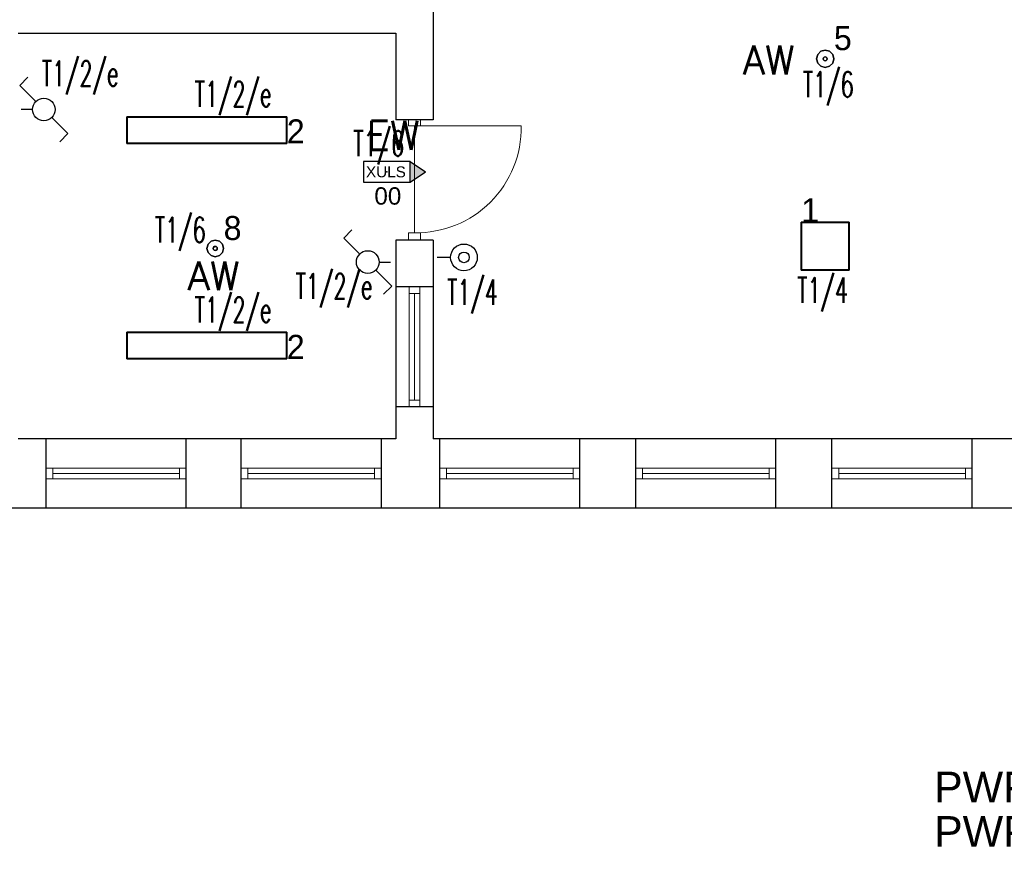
# Model space of a CAD drawing. Header units: millimetres. Extents: x 2260 to 32334, y -33324 to 11762.
# Tile 37 of 79: x 4820 to 5558, y 6042 to 6667. Entities that reach past the tile are written whole.
import ezdxf
from ezdxf.enums import TextEntityAlignment as Align

# ---------------------------------------------------------------- set-up
doc = ezdxf.new("R2010")
doc.units = ezdxf.units.MM
for name, color, linetype in [('_HYBRYD_EW_AT', 1, 'Continuous'), ('DLX_BLD0_LUM', 142, 'Continuous'), ('DLX_BLD0_LUMKEY_IDX', 142, 'Continuous'), ('DLX_BLD1_LUM', 142, 'Continuous'), ('DLX_BLD1_LUMKEY_IDX', 142, 'Continuous'), ('EL_OS_Adres_Opraw', 7, 'Continuous'), ('EL_OSPRZĘT OŚW.', 142, 'Continuous')]:
    doc.layers.add(name, color=color, linetype=linetype)
doc.layers.add('stolarka', color=3, linetype='Continuous', lineweight=9)
doc.layers.add('ściany nośne', color=1, linetype='Continuous', lineweight=25)
doc.styles.add('ADESK1', font='romans', dxfattribs={"oblique": 15})
doc.styles.add('KO', font='simplex.shx')
doc.styles.get("Standard").update_dxf_attribs({"font": 'arial.ttf'})
doc.styles.add('TableTextStyle', font='txt')

# ---------------------------------------------------------------- blocks, each defined once
blk = doc.blocks.new('lacznik schodowy')
at = {"layer": 'EL_OSPRZĘT OŚW.'}
for p, q in [((-350.3, 180.3), (-289.2, 241.4)), ((-230.1, 60.1), (-350.3, 180.3)), ((-85, 0), (0, 0)), ((-109.9, -60.1), (10.3, -180.3)), ((10.3, -180.3), (-50.8, -241.4))]:
    blk.add_line(p, q, dxfattribs=at)
blk.add_circle((-170, 0), 85, dxfattribs=at)
blk = doc.blocks.new('A$C03E74D84')
at = {"ltscale": 0.5}
blk.add_circle((0.2, 0.2, -66), 0.2, dxfattribs=at)
blk = doc.blocks.new('zw$16AD')
at = {"layer": 'EL_OSPRZĘT OŚW.'}
blk.add_line((200, 100), (300, 100), dxfattribs=at)
blk.add_ellipse((100, 100), major_axis=(70.7, 70.7), ratio=1, start_param=0.785398, end_param=7.068583, dxfattribs=at)
at = {"layer": 'EL_OSPRZĘT OŚW.', "xscale": 200, "yscale": 200, "rotation": 90}
blk.add_blockref('A$C03E74D84', (140, 60, 66), dxfattribs=at)
blk = doc.blocks.new('XULS_AT')
at = {"layer": '_HYBRYD_EW_AT'}
h = blk.add_hatch(color=256, dxfattribs=at)
h.dxf.hatch_style = 1
h.paths.add_polyline_path([(-174.5, -77.5), (-174.5, 77.5), (175.5, 77.5), (175.5, 77.5), (288.4, 0.1), (175.5, -77.5), (175.5, -77.5)])
h.paths.add_polyline_path([(175.5, 77.5), (175.5, 77.5), (-174.5, 77.5), (-174.5, -77.5), (175.5, -77.5)], flags=17)
blk.add_point((0.5, 0))
for p in [(175.5, 77.5), (175.5, -77.5)]:
    blk.add_line(p, (288.4, 0.1), dxfattribs=at)
blk.add_lwpolyline([(175.5, 77.5), (-174.5, 77.5), (-174.5, -77.5), (175.5, -77.5)], close=True, dxfattribs=at)
blk.add_text('XULS', height=81.9, dxfattribs=at).set_placement((-156.8, -41.2))

msp = doc.modelspace()

# ---------------------------------------------------------------- linework, layer by layer
at = {"layer": 'DLX_BLD0_LUM'}
for points in [[(5417.76, 6641.335, 0), (5420.14, 6643.714, 0)], [(5420.14, 6643.714, 0), (5417.76, 6641.335, 0)], [(5420.14, 6643.714, 0), (5417.76, 6641.335, 0)], [(5417.76, 6641.335, 0), (5420.14, 6643.714, 0)], [(5420.14, 6643.714, 0), (5423.39, 6644.585, 0)], [(5423.39, 6644.585, 0), (5420.14, 6643.714, 0)], [(5423.39, 6644.585, 0), (5420.14, 6643.714, 0)], [(5420.14, 6643.714, 0), (5423.39, 6644.585, 0)], [(5420.14, 6643.714, 0), (5420.14, 6643.714, 0)], [(5420.14, 6643.714, 0), (5420.14, 6643.714, 0)], [(5423.39, 6644.585, 0), (5423.39, 6644.585, 0)], [(5423.39, 6644.585, 0), (5426.639, 6643.714, 0)], [(5426.639, 6643.714, 0), (5423.39, 6644.585, 0)], [(5423.39, 6644.585, 0), (5423.39, 6644.585, 0)], [(5426.639, 6643.714, 0), (5423.39, 6644.585, 0)], [(5423.39, 6644.585, 0), (5426.639, 6643.714, 0)], [(5426.639, 6643.714, 0), (5426.639, 6643.714, 0)], [(5426.639, 6643.714, 0), (5429.019, 6641.335, 0)], [(5429.019, 6641.335, 0), (5426.639, 6643.714, 0)], [(5426.639, 6643.714, 0), (5426.639, 6643.714, 0)], [(5429.019, 6641.335, 0), (5426.639, 6643.714, 0)], [(5426.639, 6643.714, 0), (5429.019, 6641.335, 0)], [(5416.889, 6638.085, 0), (5417.76, 6641.335, 0)], [(5417.76, 6641.335, 0), (5416.889, 6638.085, 0)], [(5417.76, 6641.335, 0), (5416.889, 6638.085, 0)], [(5416.889, 6638.085, 0), (5417.76, 6641.335, 0)], [(5417.76, 6634.835, 0), (5416.889, 6638.085, 0)], [(5416.889, 6638.085, 0), (5416.889, 6638.085, 0)], [(5416.889, 6638.085, 0), (5417.76, 6634.835, 0)], [(5416.889, 6638.085, 0), (5416.889, 6638.085, 0)], [(5416.889, 6638.085, 0), (5417.76, 6634.835, 0)], [(5417.76, 6634.835, 0), (5416.889, 6638.085, 0)], [(5417.76, 6641.335, 0), (5417.76, 6641.335, 0)], [(5417.76, 6641.335, 0), (5417.76, 6641.335, 0)], [(5422.09, 6638.835, 0), (5421.89, 6638.085, 0)], [(5421.89, 6638.085, 0), (5422.09, 6638.835, 0)], [(5421.89, 6638.085, 0), (5422.09, 6637.335, 0)], [(5422.09, 6637.335, 0), (5421.89, 6638.085, 0)], [(5422.64, 6639.384, 0), (5422.09, 6638.835, 0)], [(5422.09, 6638.835, 0), (5422.64, 6639.384, 0)], [(5422.09, 6637.335, 0), (5422.64, 6636.786, 0)], [(5422.64, 6636.786, 0), (5422.09, 6637.335, 0)], [(5423.39, 6639.585, 0), (5422.64, 6639.384, 0)], [(5422.64, 6639.384, 0), (5423.39, 6639.585, 0)], [(5422.64, 6636.786, 0), (5423.39, 6636.585, 0)], [(5423.39, 6636.585, 0), (5422.64, 6636.786, 0)], [(5424.139, 6639.384, 0), (5423.39, 6639.585, 0)], [(5423.39, 6639.585, 0), (5424.139, 6639.384, 0)], [(5423.39, 6636.585, 0), (5424.139, 6636.786, 0)], [(5424.139, 6636.786, 0), (5423.39, 6636.585, 0)], [(5424.689, 6638.835, 0), (5424.139, 6639.384, 0)], [(5424.139, 6639.384, 0), (5424.689, 6638.835, 0)], [(5424.139, 6636.786, 0), (5424.689, 6637.335, 0)], [(5424.689, 6637.335, 0), (5424.139, 6636.786, 0)], [(5424.889, 6638.085, 0), (5424.689, 6638.835, 0)], [(5424.689, 6638.835, 0), (5424.889, 6638.085, 0)], [(5424.689, 6637.335, 0), (5424.889, 6638.085, 0)], [(5424.889, 6638.085, 0), (5424.689, 6637.335, 0)], [(5429.019, 6641.335, 0), (5429.019, 6641.335, 0)], [(5429.019, 6641.335, 0), (5429.89, 6638.085, 0)], [(5429.89, 6638.085, 0), (5429.019, 6641.335, 0)], [(5429.019, 6641.335, 0), (5429.019, 6641.335, 0)], [(5429.89, 6638.085, 0), (5429.019, 6641.335, 0)], [(5429.019, 6641.335, 0), (5429.89, 6638.085, 0)], [(5429.89, 6638.085, 0), (5429.019, 6634.835, 0)], [(5429.019, 6634.835, 0), (5429.89, 6638.085, 0)], [(5429.019, 6634.835, 0), (5429.89, 6638.085, 0)], [(5429.89, 6638.085, 0), (5429.019, 6634.835, 0)], [(5429.89, 6638.085, 0), (5429.89, 6638.085, 0)], [(5429.89, 6638.085, 0), (5429.89, 6638.085, 0)], [(5420.14, 6632.456, 0), (5417.76, 6634.835, 0)], [(5417.76, 6634.835, 0), (5417.76, 6634.835, 0)], [(5417.76, 6634.835, 0), (5420.14, 6632.456, 0)], [(5417.76, 6634.835, 0), (5417.76, 6634.835, 0)], [(5417.76, 6634.835, 0), (5420.14, 6632.456, 0)], [(5420.14, 6632.456, 0), (5417.76, 6634.835, 0)], [(5423.39, 6631.585, 0), (5420.14, 6632.456, 0)], [(5420.14, 6632.456, 0), (5420.14, 6632.456, 0)], [(5420.14, 6632.456, 0), (5423.39, 6631.585, 0)], [(5420.14, 6632.456, 0), (5420.14, 6632.456, 0)], [(5420.14, 6632.456, 0), (5423.39, 6631.585, 0)], [(5423.39, 6631.585, 0), (5420.14, 6632.456, 0)], [(5426.639, 6632.456, 0), (5423.39, 6631.585, 0)], [(5423.39, 6631.585, 0), (5426.639, 6632.456, 0)], [(5423.39, 6631.585, 0), (5426.639, 6632.456, 0)], [(5426.639, 6632.456, 0), (5423.39, 6631.585, 0)], [(5423.39, 6631.585, 0), (5423.39, 6631.585, 0)], [(5423.39, 6631.585, 0), (5423.39, 6631.585, 0)], [(5429.019, 6634.835, 0), (5426.639, 6632.456, 0)], [(5426.639, 6632.456, 0), (5429.019, 6634.835, 0)], [(5426.639, 6632.456, 0), (5429.019, 6634.835, 0)], [(5429.019, 6634.835, 0), (5426.639, 6632.456, 0)], [(5426.639, 6632.456, 0), (5426.639, 6632.456, 0)], [(5426.639, 6632.456, 0), (5426.639, 6632.456, 0)], [(5429.019, 6634.835, 0), (5429.019, 6634.835, 0)], [(5429.019, 6634.835, 0), (5429.019, 6634.835, 0)], [(4899.805, 6594.691, 0), (5019.805, 6594.691, 0)], [(5019.805, 6594.691, 0), (4899.805, 6594.691, 0)], [(4899.805, 6594.691, 0), (4899.805, 6594.691, 0)], [(4899.805, 6574.691, 0), (4899.805, 6594.691, 0)], [(4899.805, 6594.691, 0), (4899.805, 6594.691, 0)], [(4899.805, 6594.691, 0), (4899.805, 6574.691, 0)], [(5019.805, 6594.691, 0), (4899.805, 6594.691, 0)], [(4899.805, 6594.691, 0), (4899.805, 6574.691, 0)], [(4899.805, 6594.691, 0), (5019.805, 6594.691, 0)], [(4899.805, 6574.691, 0), (4899.805, 6594.691, 0)], [(5019.555, 6594.441, 0), (4900.055, 6594.441, 0)], [(4900.055, 6594.441, 0), (4900.055, 6574.941, 0)], [(4900.055, 6574.941, 0), (4900.055, 6594.441, 0)], [(4900.055, 6594.441, 0), (5019.555, 6594.441, 0)], [(5019.555, 6574.941, 0), (5019.555, 6594.441, 0)], [(5019.555, 6594.441, 0), (5019.555, 6574.941, 0)], [(5019.805, 6594.691, 0), (5019.805, 6594.691, 0)], [(5019.805, 6594.691, 0), (5019.805, 6574.691, 0)], [(5019.805, 6574.691, 0), (5019.805, 6594.691, 0)], [(5019.805, 6594.691, 0), (5019.805, 6594.691, 0)], [(5019.805, 6574.691, 0), (5019.805, 6594.691, 0)], [(5019.805, 6594.691, 0), (5019.805, 6574.691, 0)], [(5019.805, 6574.691, 0), (4899.805, 6574.691, 0)], [(4899.805, 6574.691, 0), (4899.805, 6574.691, 0)], [(4899.805, 6574.691, 0), (5019.805, 6574.691, 0)], [(4899.805, 6574.691, 0), (4899.805, 6574.691, 0)], [(4899.805, 6574.691, 0), (5019.805, 6574.691, 0)], [(5019.805, 6574.691, 0), (4899.805, 6574.691, 0)], [(4900.055, 6574.941, 0), (5019.555, 6574.941, 0)], [(5019.555, 6574.941, 0), (4900.055, 6574.941, 0)], [(5019.805, 6574.691, 0), (5019.805, 6574.691, 0)], [(5019.805, 6574.691, 0), (5019.805, 6574.691, 0)], [(5405.455, 6479.559, 0), (5405.455, 6515.559, 0)], [(5405.455, 6515.559, 0), (5405.455, 6515.559, 0)], [(5405.455, 6515.559, 0), (5405.455, 6479.559, 0)], [(5405.455, 6515.559, 0), (5441.455, 6515.559, 0)], [(5441.455, 6515.559, 0), (5405.455, 6515.559, 0)], [(5405.455, 6515.559, 0), (5405.455, 6515.559, 0)], [(5441.455, 6515.559, 0), (5405.455, 6515.559, 0)], [(5405.455, 6515.559, 0), (5405.455, 6479.559, 0)], [(5405.455, 6479.559, 0), (5405.455, 6515.559, 0)], [(5405.455, 6515.559, 0), (5441.455, 6515.559, 0)], [(5441.205, 6515.309, 0), (5405.705, 6515.309, 0)], [(5405.705, 6515.309, 0), (5405.705, 6479.809, 0)], [(5405.705, 6515.309, 0), (5441.205, 6515.309, 0)], [(5405.705, 6479.809, 0), (5405.705, 6515.309, 0)], [(5441.205, 6479.809, 0), (5441.205, 6515.309, 0)], [(5441.205, 6515.309, 0), (5441.205, 6479.809, 0)], [(5441.455, 6515.559, 0), (5441.455, 6515.559, 0)], [(5441.455, 6515.559, 0), (5441.455, 6479.559, 0)], [(5441.455, 6479.559, 0), (5441.455, 6515.559, 0)], [(5441.455, 6515.559, 0), (5441.455, 6515.559, 0)], [(5441.455, 6479.559, 0), (5441.455, 6515.559, 0)], [(5441.455, 6515.559, 0), (5441.455, 6479.559, 0)], [(5441.455, 6479.559, 0), (5405.455, 6479.559, 0)], [(5405.455, 6479.559, 0), (5405.455, 6479.559, 0)], [(5405.455, 6479.559, 0), (5441.455, 6479.559, 0)], [(5405.455, 6479.559, 0), (5405.455, 6479.559, 0)], [(5405.455, 6479.559, 0), (5441.455, 6479.559, 0)], [(5441.455, 6479.559, 0), (5405.455, 6479.559, 0)], [(5405.705, 6479.809, 0), (5441.205, 6479.809, 0)], [(5441.205, 6479.809, 0), (5405.705, 6479.809, 0)], [(5441.455, 6479.559, 0), (5441.455, 6479.559, 0)], [(5441.455, 6479.559, 0), (5441.455, 6479.559, 0)], [(4899.805, 6433.185, 0), (5019.805, 6433.185, 0)], [(5019.805, 6433.185, 0), (4899.805, 6433.185, 0)], [(4899.805, 6433.185, 0), (4899.805, 6433.185, 0)], [(4899.805, 6413.185, 0), (4899.805, 6433.185, 0)], [(4899.805, 6433.185, 0), (4899.805, 6433.185, 0)], [(4899.805, 6433.185, 0), (4899.805, 6413.185, 0)], [(5019.805, 6433.185, 0), (4899.805, 6433.185, 0)], [(4899.805, 6433.185, 0), (4899.805, 6413.185, 0)], [(4899.805, 6433.185, 0), (5019.805, 6433.185, 0)], [(4899.805, 6413.185, 0), (4899.805, 6433.185, 0)], [(5019.555, 6432.935, 0), (4900.055, 6432.935, 0)], [(4900.055, 6432.935, 0), (4900.055, 6413.435, 0)], [(4900.055, 6413.435, 0), (4900.055, 6432.935, 0)], [(4900.055, 6432.935, 0), (5019.555, 6432.935, 0)], [(5019.555, 6413.435, 0), (5019.555, 6432.935, 0)], [(5019.555, 6432.935, 0), (5019.555, 6413.435, 0)], [(5019.805, 6433.185, 0), (5019.805, 6433.185, 0)], [(5019.805, 6433.185, 0), (5019.805, 6413.185, 0)], [(5019.805, 6413.185, 0), (5019.805, 6433.185, 0)], [(5019.805, 6433.185, 0), (5019.805, 6433.185, 0)], [(5019.805, 6413.185, 0), (5019.805, 6433.185, 0)], [(5019.805, 6433.185, 0), (5019.805, 6413.185, 0)], [(5019.805, 6413.185, 0), (4899.805, 6413.185, 0)], [(4899.805, 6413.185, 0), (4899.805, 6413.185, 0)], [(4899.805, 6413.185, 0), (5019.805, 6413.185, 0)], [(4899.805, 6413.185, 0), (4899.805, 6413.185, 0)], [(4899.805, 6413.185, 0), (5019.805, 6413.185, 0)], [(5019.805, 6413.185, 0), (4899.805, 6413.185, 0)], [(4900.055, 6413.435, 0), (5019.555, 6413.435, 0)], [(5019.555, 6413.435, 0), (4900.055, 6413.435, 0)], [(5019.805, 6413.185, 0), (5019.805, 6413.185, 0)], [(5019.805, 6413.185, 0), (5019.805, 6413.185, 0)]]:
    msp.add_polyline3d(points, dxfattribs=at)
at = {"layer": 'DLX_BLD1_LUM'}
for points in [[(4959.968, 6496.009, 0), (4960.806, 6499.134, 0)], [(4960.806, 6499.134, 0), (4959.968, 6496.009, 0)], [(4960.806, 6499.134, 0), (4959.968, 6496.009, 0)], [(4959.968, 6496.009, 0), (4960.806, 6499.134, 0)], [(4959.968, 6496.009, 0), (4960.806, 6499.134, 0)], [(4960.806, 6499.134, 0), (4959.968, 6496.009, 0)], [(4960.806, 6499.134, 0), (4959.968, 6496.009, 0)], [(4959.968, 6496.009, 0), (4960.806, 6499.134, 0)], [(4960.806, 6492.884, 0), (4959.968, 6496.009, 0)], [(4959.968, 6496.009, 0), (4959.968, 6496.009, 0)], [(4959.968, 6496.009, 0), (4960.806, 6492.884, 0)], [(4959.968, 6496.009, 0), (4959.968, 6496.009, 0)], [(4959.968, 6496.009, 0), (4960.806, 6492.884, 0)], [(4960.806, 6492.884, 0), (4959.968, 6496.009, 0)], [(4960.806, 6492.884, 0), (4959.968, 6496.009, 0)], [(4959.968, 6496.009, 0), (4959.968, 6496.009, 0)], [(4959.968, 6496.009, 0), (4960.806, 6492.884, 0)], [(4959.968, 6496.009, 0), (4959.968, 6496.009, 0)], [(4959.968, 6496.009, 0), (4960.806, 6492.884, 0)], [(4960.806, 6492.884, 0), (4959.968, 6496.009, 0)], [(4960.806, 6499.134, 0), (4963.093, 6501.421, 0)], [(4963.093, 6501.421, 0), (4960.806, 6499.134, 0)], [(4963.093, 6501.421, 0), (4960.806, 6499.134, 0)], [(4960.806, 6499.134, 0), (4963.093, 6501.421, 0)], [(4960.806, 6499.134, 0), (4963.093, 6501.421, 0)], [(4963.093, 6501.421, 0), (4960.806, 6499.134, 0)], [(4963.093, 6501.421, 0), (4960.806, 6499.134, 0)], [(4960.806, 6499.134, 0), (4963.093, 6501.421, 0)], [(4960.806, 6499.134, 0), (4960.806, 6499.134, 0)], [(4960.806, 6499.134, 0), (4960.806, 6499.134, 0)], [(4960.806, 6499.134, 0), (4960.806, 6499.134, 0)], [(4960.806, 6499.134, 0), (4960.806, 6499.134, 0)], [(4963.093, 6501.421, 0), (4966.218, 6502.259, 0)], [(4966.218, 6502.259, 0), (4963.093, 6501.421, 0)], [(4966.218, 6502.259, 0), (4963.093, 6501.421, 0)], [(4963.093, 6501.421, 0), (4966.218, 6502.259, 0)], [(4963.093, 6501.421, 0), (4966.218, 6502.259, 0)], [(4966.218, 6502.259, 0), (4963.093, 6501.421, 0)], [(4966.218, 6502.259, 0), (4963.093, 6501.421, 0)], [(4963.093, 6501.421, 0), (4966.218, 6502.259, 0)], [(4963.093, 6501.421, 0), (4963.093, 6501.421, 0)], [(4963.093, 6501.421, 0), (4963.093, 6501.421, 0)], [(4963.093, 6501.421, 0), (4963.093, 6501.421, 0)], [(4963.093, 6501.421, 0), (4963.093, 6501.421, 0)], [(4964.919, 6496.759, 0), (4964.718, 6496.009, 0)], [(4964.718, 6496.009, 0), (4964.919, 6496.759, 0)], [(4964.919, 6496.759, 0), (4964.718, 6496.009, 0)], [(4964.718, 6496.009, 0), (4964.919, 6496.759, 0)], [(4964.718, 6496.009, 0), (4964.919, 6495.259, 0)], [(4964.919, 6495.259, 0), (4964.718, 6496.009, 0)], [(4964.718, 6496.009, 0), (4964.919, 6495.259, 0)], [(4964.919, 6495.259, 0), (4964.718, 6496.009, 0)], [(4965.468, 6497.308, 0), (4964.919, 6496.759, 0)], [(4964.919, 6496.759, 0), (4965.468, 6497.308, 0)], [(4965.468, 6497.308, 0), (4964.919, 6496.759, 0)], [(4964.919, 6496.759, 0), (4965.468, 6497.308, 0)], [(4964.919, 6495.259, 0), (4965.468, 6494.71, 0)], [(4965.468, 6494.71, 0), (4964.919, 6495.259, 0)], [(4964.919, 6495.259, 0), (4965.468, 6494.71, 0)], [(4965.468, 6494.71, 0), (4964.919, 6495.259, 0)], [(4966.218, 6497.509, 0), (4965.468, 6497.308, 0)], [(4965.468, 6497.308, 0), (4966.218, 6497.509, 0)], [(4966.218, 6497.509, 0), (4965.468, 6497.308, 0)], [(4965.468, 6497.308, 0), (4966.218, 6497.509, 0)], [(4966.218, 6502.259, 0), (4966.218, 6502.259, 0)], [(4966.218, 6502.259, 0), (4969.343, 6501.421, 0)], [(4969.343, 6501.421, 0), (4966.218, 6502.259, 0)], [(4966.218, 6502.259, 0), (4966.218, 6502.259, 0)], [(4969.343, 6501.421, 0), (4966.218, 6502.259, 0)], [(4966.218, 6502.259, 0), (4969.343, 6501.421, 0)], [(4966.218, 6502.259, 0), (4966.218, 6502.259, 0)], [(4966.218, 6502.259, 0), (4969.343, 6501.421, 0)], [(4969.343, 6501.421, 0), (4966.218, 6502.259, 0)], [(4966.218, 6502.259, 0), (4966.218, 6502.259, 0)], [(4969.343, 6501.421, 0), (4966.218, 6502.259, 0)], [(4966.218, 6502.259, 0), (4969.343, 6501.421, 0)], [(4966.968, 6497.308, 0), (4966.218, 6497.509, 0)], [(4966.218, 6497.509, 0), (4966.968, 6497.308, 0)], [(4966.968, 6497.308, 0), (4966.218, 6497.509, 0)], [(4966.218, 6497.509, 0), (4966.968, 6497.308, 0)], [(4967.517, 6496.759, 0), (4966.968, 6497.308, 0)], [(4966.968, 6497.308, 0), (4967.517, 6496.759, 0)], [(4967.517, 6496.759, 0), (4966.968, 6497.308, 0)], [(4966.968, 6497.308, 0), (4967.517, 6496.759, 0)], [(4966.968, 6494.71, 0), (4967.517, 6495.259, 0)], [(4967.517, 6495.259, 0), (4966.968, 6494.71, 0)], [(4966.968, 6494.71, 0), (4967.517, 6495.259, 0)], [(4967.517, 6495.259, 0), (4966.968, 6494.71, 0)], [(4967.718, 6496.009, 0), (4967.517, 6496.759, 0)], [(4967.517, 6496.759, 0), (4967.718, 6496.009, 0)], [(4967.718, 6496.009, 0), (4967.517, 6496.759, 0)], [(4967.517, 6496.759, 0), (4967.718, 6496.009, 0)], [(4967.517, 6495.259, 0), (4967.718, 6496.009, 0)], [(4967.718, 6496.009, 0), (4967.517, 6495.259, 0)], [(4967.517, 6495.259, 0), (4967.718, 6496.009, 0)], [(4967.718, 6496.009, 0), (4967.517, 6495.259, 0)], [(4969.343, 6501.421, 0), (4969.343, 6501.421, 0)], [(4969.343, 6501.421, 0), (4971.63, 6499.134, 0)], [(4971.63, 6499.134, 0), (4969.343, 6501.421, 0)], [(4969.343, 6501.421, 0), (4969.343, 6501.421, 0)], [(4971.63, 6499.134, 0), (4969.343, 6501.421, 0)], [(4969.343, 6501.421, 0), (4971.63, 6499.134, 0)], [(4969.343, 6501.421, 0), (4969.343, 6501.421, 0)], [(4969.343, 6501.421, 0), (4971.63, 6499.134, 0)], [(4971.63, 6499.134, 0), (4969.343, 6501.421, 0)], [(4969.343, 6501.421, 0), (4969.343, 6501.421, 0)], [(4971.63, 6499.134, 0), (4969.343, 6501.421, 0)], [(4969.343, 6501.421, 0), (4971.63, 6499.134, 0)], [(4971.63, 6499.134, 0), (4971.63, 6499.134, 0)], [(4971.63, 6499.134, 0), (4972.468, 6496.009, 0)], [(4972.468, 6496.009, 0), (4971.63, 6499.134, 0)], [(4971.63, 6499.134, 0), (4971.63, 6499.134, 0)], [(4972.468, 6496.009, 0), (4971.63, 6499.134, 0)], [(4971.63, 6499.134, 0), (4972.468, 6496.009, 0)], [(4971.63, 6499.134, 0), (4971.63, 6499.134, 0)], [(4971.63, 6499.134, 0), (4972.468, 6496.009, 0)], [(4972.468, 6496.009, 0), (4971.63, 6499.134, 0)], [(4971.63, 6499.134, 0), (4971.63, 6499.134, 0)], [(4972.468, 6496.009, 0), (4971.63, 6499.134, 0)], [(4971.63, 6499.134, 0), (4972.468, 6496.009, 0)], [(4972.468, 6496.009, 0), (4971.63, 6492.884, 0)], [(4971.63, 6492.884, 0), (4972.468, 6496.009, 0)], [(4971.63, 6492.884, 0), (4972.468, 6496.009, 0)], [(4972.468, 6496.009, 0), (4971.63, 6492.884, 0)], [(4972.468, 6496.009, 0), (4971.63, 6492.884, 0)], [(4971.63, 6492.884, 0), (4972.468, 6496.009, 0)], [(4971.63, 6492.884, 0), (4972.468, 6496.009, 0)], [(4972.468, 6496.009, 0), (4971.63, 6492.884, 0)], [(4972.468, 6496.009, 0), (4972.468, 6496.009, 0)], [(4972.468, 6496.009, 0), (4972.468, 6496.009, 0)], [(4972.468, 6496.009, 0), (4972.468, 6496.009, 0)], [(4972.468, 6496.009, 0), (4972.468, 6496.009, 0)], [(4963.093, 6490.596, 0), (4960.806, 6492.884, 0)], [(4960.806, 6492.884, 0), (4960.806, 6492.884, 0)], [(4960.806, 6492.884, 0), (4963.093, 6490.596, 0)], [(4960.806, 6492.884, 0), (4960.806, 6492.884, 0)], [(4960.806, 6492.884, 0), (4963.093, 6490.596, 0)], [(4963.093, 6490.596, 0), (4960.806, 6492.884, 0)], [(4963.093, 6490.596, 0), (4960.806, 6492.884, 0)], [(4960.806, 6492.884, 0), (4960.806, 6492.884, 0)], [(4960.806, 6492.884, 0), (4963.093, 6490.596, 0)], [(4960.806, 6492.884, 0), (4960.806, 6492.884, 0)], [(4960.806, 6492.884, 0), (4963.093, 6490.596, 0)], [(4963.093, 6490.596, 0), (4960.806, 6492.884, 0)], [(4966.218, 6489.759, 0), (4963.093, 6490.596, 0)], [(4963.093, 6490.596, 0), (4963.093, 6490.596, 0)], [(4963.093, 6490.596, 0), (4966.218, 6489.759, 0)], [(4963.093, 6490.596, 0), (4963.093, 6490.596, 0)], [(4963.093, 6490.596, 0), (4966.218, 6489.759, 0)], [(4966.218, 6489.759, 0), (4963.093, 6490.596, 0)], [(4966.218, 6489.759, 0), (4963.093, 6490.596, 0)], [(4963.093, 6490.596, 0), (4963.093, 6490.596, 0)], [(4963.093, 6490.596, 0), (4966.218, 6489.759, 0)], [(4963.093, 6490.596, 0), (4963.093, 6490.596, 0)], [(4963.093, 6490.596, 0), (4966.218, 6489.759, 0)], [(4966.218, 6489.759, 0), (4963.093, 6490.596, 0)], [(4965.468, 6494.71, 0), (4966.218, 6494.509, 0)], [(4966.218, 6494.509, 0), (4965.468, 6494.71, 0)], [(4965.468, 6494.71, 0), (4966.218, 6494.509, 0)], [(4966.218, 6494.509, 0), (4965.468, 6494.71, 0)], [(4966.218, 6494.509, 0), (4966.968, 6494.71, 0)], [(4966.968, 6494.71, 0), (4966.218, 6494.509, 0)], [(4966.218, 6494.509, 0), (4966.968, 6494.71, 0)], [(4966.968, 6494.71, 0), (4966.218, 6494.509, 0)], [(4969.343, 6490.596, 0), (4966.218, 6489.759, 0)], [(4966.218, 6489.759, 0), (4969.343, 6490.596, 0)], [(4966.218, 6489.759, 0), (4969.343, 6490.596, 0)], [(4969.343, 6490.596, 0), (4966.218, 6489.759, 0)], [(4969.343, 6490.596, 0), (4966.218, 6489.759, 0)], [(4966.218, 6489.759, 0), (4969.343, 6490.596, 0)], [(4966.218, 6489.759, 0), (4969.343, 6490.596, 0)], [(4969.343, 6490.596, 0), (4966.218, 6489.759, 0)], [(4966.218, 6489.759, 0), (4966.218, 6489.759, 0)], [(4966.218, 6489.759, 0), (4966.218, 6489.759, 0)], [(4966.218, 6489.759, 0), (4966.218, 6489.759, 0)], [(4966.218, 6489.759, 0), (4966.218, 6489.759, 0)], [(4971.63, 6492.884, 0), (4969.343, 6490.596, 0)], [(4969.343, 6490.596, 0), (4971.63, 6492.884, 0)], [(4969.343, 6490.596, 0), (4971.63, 6492.884, 0)], [(4971.63, 6492.884, 0), (4969.343, 6490.596, 0)], [(4971.63, 6492.884, 0), (4969.343, 6490.596, 0)], [(4969.343, 6490.596, 0), (4971.63, 6492.884, 0)], [(4969.343, 6490.596, 0), (4971.63, 6492.884, 0)], [(4971.63, 6492.884, 0), (4969.343, 6490.596, 0)], [(4969.343, 6490.596, 0), (4969.343, 6490.596, 0)], [(4969.343, 6490.596, 0), (4969.343, 6490.596, 0)], [(4969.343, 6490.596, 0), (4969.343, 6490.596, 0)], [(4969.343, 6490.596, 0), (4969.343, 6490.596, 0)], [(4971.63, 6492.884, 0), (4971.63, 6492.884, 0)], [(4971.63, 6492.884, 0), (4971.63, 6492.884, 0)], [(4971.63, 6492.884, 0), (4971.63, 6492.884, 0)], [(4971.63, 6492.884, 0), (4971.63, 6492.884, 0)]]:
    msp.add_polyline3d(points, dxfattribs=at)
at = {"layer": 'stolarka', "color": 0}
for p, q in [((5110.971, 6587.74), (5110.971, 6592.24)), ((5119.971, 6587.74), (5119.971, 6592.24)), ((5119.971, 6587.74), (5110.971, 6587.74)), ((5115.471, 6507.74), (5115.471, 6587.74)), ((5115.471, 6587.74), (5195.471, 6587.74)), ((5110.971, 6507.74), (5110.971, 6502.24)), ((5119.971, 6507.74), (5110.971, 6507.74)), ((5119.971, 6507.74), (5119.971, 6502.24)), ((5111.471, 6462.24), (5111.471, 6467.24)), ((5119.471, 6467.24), (5119.471, 6462.24)), ((5119.471, 6462.24), (5111.471, 6462.24)), ((5111.471, 6462.24), (5111.472, 6382.24)), ((5115.471, 6462.24), (5115.472, 6382.24)), ((5119.471, 6462.24), (5119.472, 6382.24)), ((5119.472, 6382.24), (5111.472, 6382.24)), ((5111.472, 6382.24), (5111.472, 6377.24)), ((5119.472, 6377.24), (5119.472, 6382.24)), ((4839.471, 6331.24), (4844.471, 6331.24)), ((4844.471, 6331.24), (4844.471, 6323.24)), ((4844.471, 6331.24), (4939.471, 6331.24)), ((4844.471, 6327.24), (4939.471, 6327.24)), ((4944.471, 6331.24), (4939.471, 6331.24)), ((4939.471, 6331.24), (4939.471, 6323.24)), ((4985.471, 6331.24), (4990.471, 6331.24)), ((4990.471, 6331.24), (4990.471, 6323.24)), ((4990.471, 6331.24), (5085.471, 6331.24)), ((4990.471, 6327.24), (5085.471, 6327.24)), ((5090.471, 6331.24), (5085.471, 6331.24)), ((5085.471, 6331.24), (5085.471, 6323.24)), ((5134.471, 6331.24), (5139.471, 6331.24)), ((5139.471, 6331.24), (5139.471, 6323.24)), ((5139.471, 6331.24), (5234.471, 6331.24)), ((5139.471, 6327.24), (5234.471, 6327.24)), ((5239.471, 6331.24), (5234.471, 6331.24)), ((5234.471, 6331.24), (5234.471, 6323.24)), ((5281.471, 6331.24), (5286.471, 6331.24)), ((5286.471, 6331.24), (5286.471, 6323.24)), ((5286.471, 6331.24), (5381.471, 6331.24)), ((5286.471, 6327.24), (5381.471, 6327.24)), ((5386.471, 6331.24), (5381.471, 6331.24)), ((5381.471, 6331.24), (5381.471, 6323.24)), ((5428.471, 6331.24), (5433.471, 6331.24)), ((5433.471, 6331.24), (5433.471, 6323.24)), ((5433.471, 6331.24), (5528.471, 6331.24)), ((5433.471, 6327.24), (5528.471, 6327.24)), ((5533.471, 6331.24), (5528.471, 6331.24)), ((5528.471, 6331.24), (5528.471, 6323.24)), ((4844.471, 6323.24), (4839.471, 6323.24)), ((4844.471, 6323.24), (4939.471, 6323.24)), ((4939.471, 6323.24), (4944.471, 6323.24)), ((4990.471, 6323.24), (4985.471, 6323.24)), ((4990.471, 6323.24), (5085.471, 6323.24)), ((5085.471, 6323.24), (5090.471, 6323.24)), ((5139.471, 6323.24), (5134.471, 6323.24)), ((5139.471, 6323.24), (5234.471, 6323.24)), ((5234.471, 6323.24), (5239.471, 6323.24)), ((5286.471, 6323.24), (5281.471, 6323.24)), ((5286.471, 6323.24), (5381.471, 6323.24)), ((5381.471, 6323.24), (5386.471, 6323.24)), ((5433.471, 6323.24), (5428.471, 6323.24)), ((5433.471, 6323.24), (5528.471, 6323.24)), ((5528.471, 6323.24), (5533.471, 6323.24))]:
    msp.add_line(p, q, dxfattribs=at)
msp.add_lwpolyline([(5195.471, 6587.74, -0.4257353), (5115.471, 6507.74)], format="xyb", dxfattribs=at)
at = {"layer": 'ściany nośne', "color": 0}
for p, q in [((5129.471, 6925.135), (5129.471, 6592.24)), ((4818.471, 6657.24), (5101.471, 6657.24)), ((5101.471, 6657.24), (5101.471, 6592.24)), ((5129.471, 6592.24), (5101.471, 6592.24)), ((5101.471, 6502.24), (5101.471, 6353.24)), ((5129.471, 6502.24), (5101.471, 6502.24)), ((5129.471, 6502.24), (5129.471, 6353.24)), ((5129.471, 6467.24), (5101.471, 6467.24)), ((5129.471, 6377.24), (5101.471, 6377.24)), ((5101.471, 6353.24), (4818.471, 6353.24)), ((4839.471, 6301.24), (4839.471, 6353.24)), ((4944.471, 6301.24), (4944.471, 6353.24)), ((4985.471, 6301.24), (4985.471, 6353.24)), ((5090.471, 6353.24), (5090.471, 6301.24)), ((5875.471, 6353.24), (5129.471, 6353.24)), ((5134.471, 6301.24), (5134.471, 6353.24)), ((5239.471, 6301.24), (5239.471, 6353.24)), ((5281.471, 6301.24), (5281.471, 6353.24)), ((5386.471, 6301.24), (5386.471, 6353.24)), ((5428.471, 6301.24), (5428.471, 6353.24)), ((5533.471, 6301.24), (5533.471, 6353.24)), ((5875.471, 6301.24), (3299.471, 6301.24))]:
    msp.add_line(p, q, dxfattribs=at)

# ---------------------------------------------------------------- block references
at = {"layer": '_HYBRYD_EW_AT', "xscale": 0.1, "yscale": 0.1, "zscale": 0.1}
msp.add_blockref('XULS_AT', (5094.836, 6553.375), dxfattribs=at)
at = {"layer": 'EL_OSPRZĘT OŚW.', "xscale": 0.1, "yscale": 0.1, "zscale": 0.1}
for name, p, rotation in [('lacznik schodowy', (4820.711, 6600.083, 1122), 180), ('zw$16AD', (5162.607, 6499.25), 179.9999999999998)]:
    msp.add_blockref(name, p, dxfattribs=dict(at, rotation=rotation))
msp.add_blockref('lacznik schodowy', (5097.468, 6485.744, 1122), dxfattribs=at)

# ---------------------------------------------------------------- texts
at = {"layer": '_HYBRYD_EW_AT'}
msp.add_text('00', height=13, dxfattribs=at).set_placement((5085.43, 6528.789))
at = {"layer": 'DLX_BLD0_LUMKEY_IDX', "style": 'TableTextStyle'}
for s, p in [('5', (5429.89, 6644.585)), ('2', (5019.805, 6574.691)), ('1', (5405.455, 6515.559)), ('2', (5019.805, 6413.185))]:
    msp.add_text(s, height=18, dxfattribs=at).set_placement(p)
at = {"layer": 'DLX_BLD1_LUM', "color": 240, "style": 'KO'}
for s, p in [('AW', (5361.636, 6626.406)), ('EW', (5079.656, 6569.947)), ('AW', (4945.529, 6464.623))]:
    msp.add_text(s, height=21.6, dxfattribs=at).set_placement(p)
at = {"layer": 'DLX_BLD1_LUMKEY_IDX', "style": 'TableTextStyle'}
msp.add_text('8', height=18, dxfattribs=at).set_placement((4972.468, 6502.259))
at = {"layer": 'EL_OS_Adres_Opraw', "style": 'ADESK1', "width": 0.6}
for s, p in [('T1/2/e', (4864.906, 6636.568, 1.103)), ('T1/6', (5425.661, 6628.453, 1.103)), ('T1/2/e', (4979.559, 6621.134, 1.103)), ('T1/6', (5088.677, 6584.095, 1.103)), ('T1/6', (4939.896, 6519.371, 1.103)), ('T1/2/e', (5055.259, 6477.083, 1.103)), ('T1/4', (5158.968, 6472.603, 1.103)), ('T1/4', (5421.41, 6474.126, 1.103)), ('T1/2/e', (4979.559, 6459.444, 1.103))]:
    msp.add_text(s, height=19, rotation=359.999997, dxfattribs=at).set_placement(p, align=Align.TOP_CENTER)
at = {"layer": 'EL_OS_Adres_Opraw'}
for s, p in [('PWP/UU', (5504.994, 6080.738)), ('PWP/US', (5504.994, 6047.431))]:
    msp.add_text(s, height=23, dxfattribs=at).set_placement(p)

doc.saveas('drawing.dxf')
